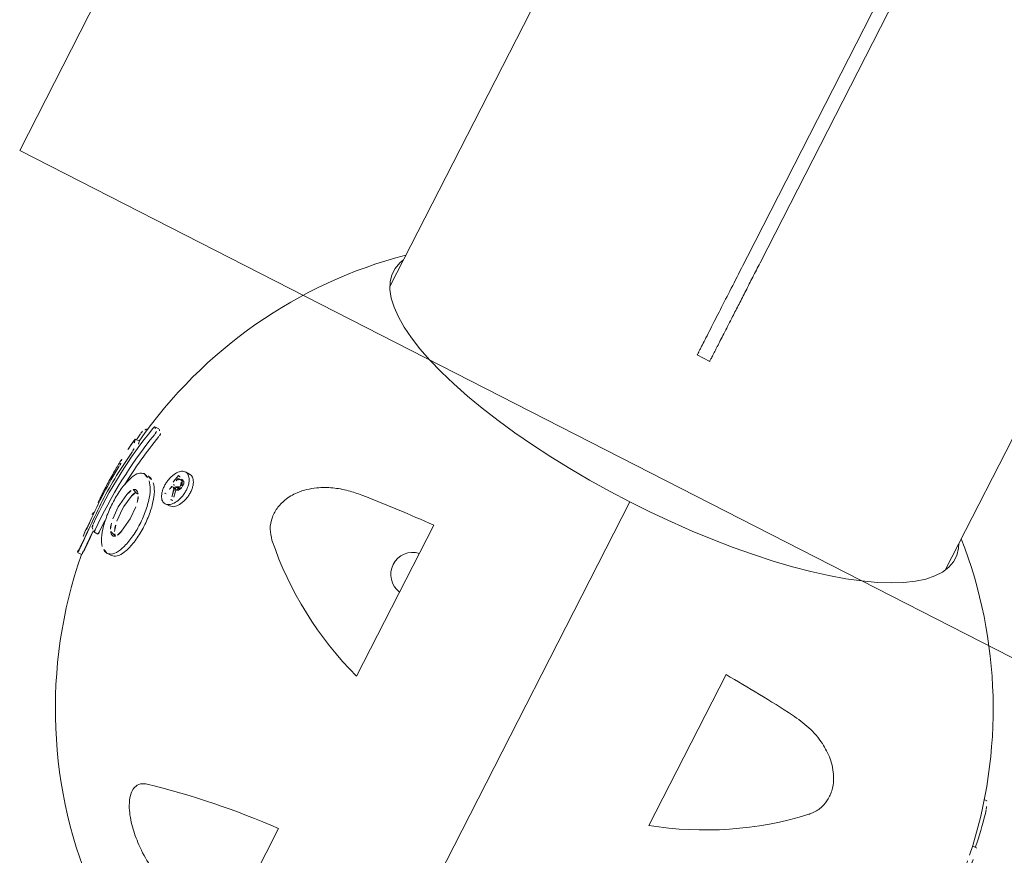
# Model space of a CAD drawing. Extents: x 5459245 to 5462690, y 5971016 to 5972523.
# Tile 92 of 136: x 5462451.795 to 5462452.005, y 5972211.534 to 5972211.712. Entities that reach past the tile are written whole.
import ezdxf

# ---------------------------------------------------------------- set-up
doc = ezdxf.new("R2010")
doc.units = 0
doc.layers.add('A_MAŁA ARCHITEKTURA', color=195, linetype='CONTINUOUS', lineweight=9)

# ---------------------------------------------------------------- blocks, each defined once
blk = doc.blocks.new('A$C43995eb0')
at = {"layer": 'A_MAŁA ARCHITEKTURA'}
for p in [(3596.64, 150), (3296.64, -150)]:
    blk.add_line(p, (3596.64, -150), dxfattribs=at)
at = {"layer": 'A_MAŁA ARCHITEKTURA', "linetype": 'Continuous'}
for p, q in [((3636.22, 99.36), (3636.22, 98.46)), ((3626.29, 96.75), (3626.29, 96.17)), ((3586.55, 66.5), (3513.1, 66.5)), ((3663.78, 35), (3627.63, 35)), ((3236.28, 1.5), (3546.15, 1.5)), ((3569.73, -1.5), (3569.73, 1.5)), ((3744.84, 0), (3604.16, 0)), ((3236.28, -1.5), (3546.15, -1.5)), ((3627.63, -35), (3663.78, -35)), ((3727.69, -35), (3700.3, -35)), ((3513.1, -66.5), (3586.55, -66.5)), ((3641.62, -86.33), (3641.62, -87.33)), ((3643.59, -87.08), (3643.59, -88.08)), ((3645.39, -87.8), (3645.68, -87.86)), ((3645.44, -87.42), (3645.44, -86.7)), ((3645.68, -87.51), (3645.68, -88.51)), ((3645.81, -87.51), (3645.81, -88.13)), ((3645.9, -87.95), (3645.81, -88.13)), ((3645.9, -87.51), (3645.9, -87.95)), ((3645.96, -87.52), (3646.26, -87.36)), ((3646.26, -87.36), (3646.98, -87.19)), ((3648.26, -86.98), (3648.26, -87.4)), ((3649.62, -88.07), (3649.62, -87.07)), ((3647.64, -88.87), (3647.64, -89.21)), ((3653.03, -93.37), (3655.86, -93.28)), ((3655.86, -93.28), (3656.48, -93.32)), ((3656.48, -93.32), (3659.07, -93.68)), ((3664.66, -94.22), (3664.66, -93.22)), ((3636.01, -96.52), (3636.01, -97.52)), ((3654.13, -95.65), (3651.54, -95.27)), ((3654.13, -96.65), (3651.54, -96.27)), ((3654.75, -95.68), (3654.13, -95.65)), ((3657.58, -95.56), (3654.75, -95.68)), ((3657.58, -96.56), (3654.75, -96.68)), ((3637.29, -98.65), (3637.29, -98.89)), ((3654.75, -96.68), (3654.13, -96.65)), ((3661.38, -97.84), (3658.64, -97.91)), ((3661.9, -98.92), (3661.9, -97.92)), ((3640.27, -99.76), (3638.75, -99.57)), ((3640.25, -99.05), (3640.25, -100.05)), ((3640.26, -99.05), (3640.4, -99.01)), ((3658.73, -101.02), (3658.73, -100.69)), ((3662.22, -100.6), (3660.68, -100.61)), ((3667.38, -100.02), (3667.38, -99.02)), ((3658.65, -100.87), (3658.33, -100.89))]:
    blk.add_line(p, q, dxfattribs=at)
at = {"layer": 'A_MAŁA ARCHITEKTURA', "linetype": 'Continuous', "flags": 128}
for points in [[(3580.15, 66.5), (3581.08, 66.9), (3582.59, 67.26), (3584.11, 67.26), (3585.63, 66.9), (3587.13, 66.18), (3588.61, 65.11), (3590.07, 63.7), (3591.49, 61.94), (3592.87, 59.85), (3594.19, 57.45), (3595.46, 54.73), (3596.66, 51.73), (3597.79, 48.45), (3598.85, 44.91), (3599.82, 41.13), (3600.71, 37.13), (3601.5, 32.94), (3602.19, 28.57), (3602.79, 24.04), (3603.28, 19.39), (3603.66, 14.63), (3603.94, 9.8), (3604.11, 4.91), (3604.16, 0), (3604.11, -4.91), (3603.94, -9.8), (3603.66, -14.63), (3603.28, -19.39), (3602.79, -24.04), (3602.19, -28.57), (3601.5, -32.94), (3600.71, -37.13), (3599.82, -41.13), (3598.85, -44.91), (3597.79, -48.45), (3596.66, -51.73), (3595.46, -54.73), (3594.19, -57.45), (3592.87, -59.85), (3591.49, -61.94), (3590.07, -63.7), (3588.61, -65.11), (3587.13, -66.18), (3585.63, -66.9), (3584.11, -67.26), (3582.59, -67.26), (3581.08, -66.9), (3580.15, -66.5)], [(3643.37, -87.38), (3643.54, -87.42), (3643.59, -87.43)], [(3666.91, -100.12), (3667.06, -100.1), (3667.25, -100.06)]]:
    blk.add_lwpolyline(points, dxfattribs=at)
at = {"layer": 'A_MAŁA ARCHITEKTURA', "linetype": 'Continuous'}
for centre, radius, start, end in [((3653.69, 0), 100, 98.8484, 138.3177), ((3647.26, 18.52), 81.33, 97.7753, 103.081), ((3641.2, 81.15), 18.88, 92.7495, 105.1049), ((3641.16, 80.51), 18.52, 92.6888, 98.8633), ((3635.9, 76.83), 22.13, 110.9095, 115.559), ((3592.64, 12.12), 74.72, 17.8329, 44.2772), ((3978.64, 16.87), 351.48, 174.3384, 177.0435), ((3978.64, -16.87), 351.48, 182.9565, 185.6616), ((3639, -34.21), 4.69, 189.6654, 350.3346), ((3592.64, -12.12), 74.72, 315.7228, 342.1671), ((3870.12, -24.9), 170.12, 183.4032, 193.3854), ((3653.69, 0), 100, 277.8653, 321.0556), ((3653.69, 0), 100, 221.6823, 262.2732), ((3581.76, -66.51), 64.96, 340.4053, 341.4459), ((3581.39, -66.24), 65.93, 340.6495, 341.3866), ((3662.02, -3.8), 86.28, 257.667, 258.7154), ((3583.42, -66.69), 65.43, 340.6141, 341.2776), ((3585.27, -67.17), 64.06, 340.5412, 340.9036), ((3635.23, -12.81), 75.3, 278.9777, 280.0758), ((3635.53, -12.81), 75.66, 278.846, 279.6802), ((3577.53, -64.18), 74.45, 341.8249, 342.1857), ((3661.92, -3.84), 86.56, 257.3492, 260.5014), ((3662.03, -3.85), 86.22, 259.0644, 260.4657), ((3589.71, -68.39), 61.55, 340.235, 340.5538), ((3630.05, -89.85), 8.93, 311.922, 318.3373), ((3657.43, -3.2), 94.72, 257.8388, 265.4888), ((3630.05, -90.85), 8.93, 311.922, 318.3373), ((3656.48, -4.28), 95.56, 257.9519, 272.3752), ((3657.42, -4.25), 94.67, 257.8368, 272.3976), ((3639.96, -95.25), 3.79, 276.6723, 295.2762), ((3641.21, -94.22), 6.1, 230.134, 238.3081), ((3639.89, -95.98), 4.06, 277.1804, 303.182), ((3653.69, -1), 100, 262.5515, 265.9048), ((3645.04, -97), 3.62, 276.3424, 288.9566), ((3654.95, -4.36), 96.41, 265.2449, 273.1036), ((3655.35, -92.98), 8.85, 311.2961, 317.7014), ((3653.69, -1), 100, 274.5954, 277.5935), ((3653.69, -1), 100, 269.3144, 272.6567), ((3653.24, -97.56), 3.44, 276.1829, 277.3654), ((3654.24, -4.37), 96.59, 270.1107, 272.3505), ((3658.28, -97.45), 3.44, 276.1895, 277.3733)]:
    blk.add_arc(centre, radius, start, end, dxfattribs=at)
for points, knots in [([(3636.28, 99.38), (3636.24, 99.37), (3636.21, 99.36), (3636.22, 99.36), (3636.22, 99.36)], [0, 0, 0, 0, 0.885202, 1, 1, 1, 1]), ([(3626.35, 96.79), (3626.32, 96.77), (3626.28, 96.76), (3626.29, 96.75), (3626.29, 96.75)], [0, 0, 0, 0, 0.881011, 1, 1, 1, 1]), ([(3628.85, 97.74), (3628.77, 97.72), (3628.61, 97.68), (3628.36, 97.61), (3628.13, 97.55), (3628.04, 97.51), (3628, 97.5)], [0, 0, 0, 0, 0.249732, 0.499623, 0.749453, 1, 1, 1, 1]), ([(3628.87, 51.55), (3629.09, 53), (3629.51, 55.91), (3631.09, 59.77), (3633.03, 62.55), (3634.89, 64.29), (3636.65, 65.48), (3638.83, 66.35), (3641.25, 66.59), (3643.59, 66.1), (3645.15, 65.21), (3645.93, 64.48), (3646.14, 64.28)], [0, 0, 0, 0, 0.174816, 0.349121, 0.487759, 0.558039, 0.628131, 0.711653, 0.795688, 0.870344, 0.964497, 1, 1, 1, 1]), ([(3546.15, 1.5), (3547.29, 1.5), (3549.54, 1.5), (3552.83, 1.5), (3556, 1.5), (3558.99, 1.5), (3561.5, 1.5), (3563.53, 1.5), (3565.12, 1.5), (3566.49, 1.5), (3567.73, 1.5), (3568.76, 1.5), (3569.51, 1.5), (3569.66, 1.5), (3569.73, 1.5)], [0, 0, 0, 0, 0.1082, 0.214201, 0.321935, 0.42881, 0.531037, 0.603062, 0.6712, 0.735901, 0.797689, 0.871148, 0.93892, 1, 1, 1, 1]), ([(3569.73, -1.5), (3569.66, -1.5), (3569.54, -1.5), (3569.03, -1.5), (3568.42, -1.5), (3567.47, -1.5), (3566.06, -1.5), (3564.08, -1.5), (3561.13, -1.5), (3557.03, -1.5), (3551.78, -1.5), (3548.03, -1.5), (3546.15, -1.5)], [0, 0, 0, 0, 0.06115, 0.105848, 0.152829, 0.202582, 0.28544, 0.373805, 0.468825, 0.641873, 0.820986, 1, 1, 1, 1]), ([(3646.14, -64.28), (3645.55, -64.79), (3644.34, -65.81), (3641.9, -66.55), (3639.42, -66.46), (3636.94, -65.67), (3634.84, -64.3), (3633.12, -62.58), (3631.58, -60.49), (3630.26, -57.83), (3629.29, -54.69), (3629.01, -52.56), (3628.87, -51.55)], [0, 0, 0, 0, 0.094019, 0.188841, 0.270931, 0.344624, 0.451218, 0.531644, 0.61223, 0.744947, 0.877933, 1, 1, 1, 1]), ([(3722, -51.55), (3721.31, -53), (3719.93, -55.91), (3717.23, -59.77), (3714.66, -62.55), (3712.57, -64.29), (3710.78, -65.48), (3708.84, -66.35), (3707.02, -66.59), (3705.6, -66.1), (3704.91, -65.21), (3704.69, -64.48), (3704.63, -64.28)], [0, 0, 0, 0, 0.174816, 0.349121, 0.487759, 0.558039, 0.628131, 0.711653, 0.795688, 0.870344, 0.964497, 1, 1, 1, 1]), ([(3646.7, -89.95), (3646.42, -89.96), (3645.87, -89.97), (3645.02, -89.86), (3644.22, -89.68), (3643.25, -89.33), (3642.3, -88.74), (3641.66, -87.92), (3641.55, -87.07), (3641.99, -86.28), (3642.83, -85.75), (3643.74, -85.48), (3644.52, -85.38), (3645.37, -85.37), (3646.21, -85.47), (3647.02, -85.67), (3647.98, -86.04), (3648.93, -86.64), (3649.58, -87.48), (3649.69, -88.32), (3649.33, -88.98), (3648.75, -89.41), (3648.18, -89.67), (3647.49, -89.87), (3646.96, -89.92), (3646.7, -89.95)], [0, 0, 0, 0, 0.031344, 0.062532, 0.093803, 0.125143, 0.18746, 0.250059, 0.312384, 0.374662, 0.436777, 0.468112, 0.499312, 0.530623, 0.561946, 0.593296, 0.62481, 0.687375, 0.749906, 0.812436, 0.874735, 0.906014, 0.937359, 0.968627, 1, 1, 1, 1]), ([(3641.68, -86.33), (3641.66, -86.24), (3641.59, -85.88), (3642.02, -85.28), (3642.82, -84.75), (3643.74, -84.48), (3644.52, -84.38), (3645.37, -84.37), (3646.21, -84.47), (3647.02, -84.67), (3647.98, -85.04), (3648.92, -85.64), (3649.55, -86.4), (3649.56, -86.87), (3649.56, -87.07)], [0, 0, 0, 0, 0.037858, 0.162186, 0.2863094, 0.3486187, 0.4112948, 0.4737238, 0.5364307, 0.5992649, 0.6620286, 0.7870348, 0.9119885, 1, 1, 1, 1]), ([(3643.35, -87.18), (3643.39, -87.08), (3643.46, -86.87), (3643.67, -86.63), (3643.99, -86.5), (3644.29, -86.46), (3644.62, -86.46), (3644.83, -86.5), (3644.93, -86.52)], [0, 0, 0, 0, 0.250604, 0.499509, 0.62436, 0.749471, 0.874588, 1, 1, 1, 1]), ([(3644.82, -86.88), (3644.75, -86.87), (3644.63, -86.85), (3644.43, -86.85), (3644.26, -86.88), (3644.08, -86.96), (3643.94, -87.1), (3643.89, -87.22), (3643.87, -87.28)], [0, 0, 0, 0, 0.1250053, 0.2496294, 0.3746117, 0.4999488, 0.7493428, 1, 1, 1, 1]), ([(3645.39, -87.69), (3645.41, -87.62), (3645.45, -87.47), (3645.44, -87.28), (3645.33, -87.13), (3645.2, -87.03), (3645.03, -86.94), (3644.89, -86.9), (3644.82, -86.88)], [0, 0, 0, 0, 0.250609, 0.497863, 0.622976, 0.748938, 0.87435, 1, 1, 1, 1]), ([(3644.93, -86.52), (3645.02, -86.54), (3645.21, -86.59), (3645.44, -86.69), (3645.64, -86.81), (3645.84, -86.99), (3645.97, -87.24), (3645.96, -87.43), (3645.96, -87.52)], [0, 0, 0, 0, 0.124959, 0.250384, 0.375597, 0.500572, 0.749726, 1, 1, 1, 1]), ([(3647.17, -87.57), (3646.92, -87.61), (3646.55, -87.67), (3646.09, -87.79), (3645.96, -87.9), (3645.9, -87.95)], [0, 0, 0, 0, 0.50164, 0.769801, 1, 1, 1, 1]), ([(3646.79, -92.37), (3647.25, -92.01), (3648.16, -91.28), (3650.71, -90.43), (3653.85, -89.92), (3657.25, -89.87), (3660.39, -90.29), (3662.83, -91.07), (3664.41, -92.12), (3664.58, -92.89), (3664.66, -93.28)], [0, 0, 0, 0, 0.124977, 0.249781, 0.374591, 0.499531, 0.624505, 0.749557, 0.874581, 1, 1, 1, 1]), ([(3645.95, -94.02), (3646, -93.75), (3646.09, -93.2), (3646.56, -92.65), (3646.79, -92.37)], [0, 0, 0, 0, 0.4998, 1, 1, 1, 1]), ([(3646.79, -93.37), (3647.25, -93.01), (3648.16, -92.28), (3650.71, -91.43), (3653.85, -90.92), (3657.25, -90.87), (3660.39, -91.29), (3662.83, -92.07), (3664.4, -93.12), (3664.58, -93.89), (3664.66, -94.28)], [0, 0, 0, 0, 0.125047, 0.249774, 0.37459, 0.499526, 0.624535, 0.74948, 0.874322, 1, 1, 1, 1]), ([(3645.95, -95.02), (3646, -94.75), (3646.09, -94.2), (3646.56, -93.65), (3646.79, -93.37)], [0, 0, 0, 0, 0.5, 1, 1, 1, 1]), ([(3650.01, -95.53), (3649.92, -95.39), (3649.76, -95.12), (3649.86, -94.69), (3650.19, -94.27), (3650.63, -94.02), (3650.85, -93.89)], [0, 0, 0, 0, 0.250882, 0.500254, 0.750417, 1, 1, 1, 1]), ([(3650.85, -93.89), (3651.15, -93.77), (3651.74, -93.53), (3652.6, -93.42), (3653.03, -93.37)], [0, 0, 0, 0, 0.500147, 1, 1, 1, 1]), ([(3659.07, -93.68), (3659.42, -93.77), (3660.13, -93.95), (3660.45, -94.24), (3660.6, -94.38)], [0, 0, 0, 0, 0.499852, 1, 1, 1, 1]), ([(3660.59, -94.37), (3660.53, -94.46), (3660.36, -94.69), (3659.99, -94.89), (3659.76, -95.01)], [0, 0, 0, 0, 0.38974, 1, 1, 1, 1]), ([(3660.6, -94.38), (3660.69, -94.52), (3660.85, -94.8), (3660.75, -95.23), (3660.42, -95.64), (3659.98, -95.89), (3659.76, -96.01)], [0, 0, 0, 0, 0.250886, 0.500258, 0.750421, 1, 1, 1, 1]), ([(3664.66, -94.28), (3664.62, -94.56), (3664.53, -95.12), (3664.05, -95.65), (3663.82, -95.91)], [0, 0, 0, 0, 0.5, 1, 1, 1, 1]), ([(3636.72, -95.79), (3636.75, -95.77), (3636.79, -95.75), (3636.89, -95.74), (3636.99, -95.74), (3637.1, -95.74), (3637.26, -95.75), (3637.39, -95.78), (3637.47, -95.79)], [0, 0, 0, 0, 0.249135, 0.374521, 0.499557, 0.624613, 0.750157, 1, 1, 1, 1]), ([(3663.82, -95.91), (3663.36, -96.25), (3662.44, -96.92), (3659.88, -97.68), (3656.75, -98.12), (3653.37, -98.16), (3650.24, -97.79), (3647.79, -97.07), (3646.21, -96.12), (3646.04, -95.39), (3645.95, -95.02)], [0, 0, 0, 0, 0.125016, 0.249824, 0.374684, 0.499623, 0.624623, 0.749538, 0.874347, 1, 1, 1, 1]), ([(3651.54, -95.27), (3651.19, -95.17), (3650.48, -94.97), (3650.17, -94.68), (3650.01, -94.53)], [0, 0, 0, 0, 0.499568, 1, 1, 1, 1]), ([(3651.54, -96.27), (3651.19, -96.17), (3650.48, -95.97), (3650.17, -95.68), (3650.01, -95.53)], [0, 0, 0, 0, 0.499568, 1, 1, 1, 1]), ([(3659.76, -95.01), (3659.47, -95.14), (3658.87, -95.38), (3658.01, -95.5), (3657.58, -95.56)], [0, 0, 0, 0, 0.500457, 1, 1, 1, 1]), ([(3659.76, -96.01), (3659.47, -96.14), (3658.87, -96.38), (3658.01, -96.5), (3657.58, -96.56)], [0, 0, 0, 0, 0.500457, 1, 1, 1, 1]), ([(3636.53, -97.74), (3636.45, -97.72), (3636.29, -97.68), (3636.11, -97.61), (3636, -97.55), (3636.01, -97.51), (3636.02, -97.5)], [0, 0, 0, 0, 0.249732, 0.499623, 0.749453, 1, 1, 1, 1]), ([(3636.72, -96.79), (3636.75, -96.77), (3636.79, -96.75), (3636.89, -96.74), (3636.99, -96.74), (3637.1, -96.74), (3637.26, -96.75), (3637.39, -96.78), (3637.47, -96.79)], [0, 0, 0, 0, 0.249137, 0.374523, 0.499561, 0.624866, 0.750155, 1, 1, 1, 1]), ([(3661.38, -97.84), (3661.42, -97.84), (3661.5, -97.83), (3661.65, -97.84), (3661.8, -97.85), (3661.91, -97.89), (3661.9, -97.92), (3661.89, -97.94)], [0, 0, 0, 0, 0.125404, 0.250614, 0.50014, 0.749775, 1, 1, 1, 1]), ([(3638, -99.41), (3638.03, -99.42), (3638.08, -99.44), (3638.26, -99.49), (3638.5, -99.53), (3638.67, -99.56), (3638.75, -99.57)], [0, 0, 0, 0, 0.249697, 0.499554, 0.749427, 1, 1, 1, 1]), ([(3640.73, -100.15), (3640.63, -100.14), (3640.33, -100.1), (3640.18, -100.05), (3640.33, -100.02), (3640.4, -100.01)], [0, 0, 0, 0, 0.202474, 0.60008, 1, 1, 1, 1]), ([(3642.12, -99.38), (3642.14, -99.37), (3642.19, -99.36), (3642.38, -99.35), (3642.61, -99.36), (3642.78, -99.38), (3642.86, -99.39)], [0, 0, 0, 0, 0.24974, 0.499545, 0.749445, 1, 1, 1, 1]), ([(3661.11, -100.14), (3659.1, -100.21), (3655.06, -100.35), (3648.96, -100.11), (3644.9, -99.63), (3642.86, -99.39)], [0, 0, 0, 0, 0.32968, 0.663009, 1, 1, 1, 1]), ([(3653.61, -100.98), (3653.45, -100.99), (3653.12, -101), (3651.93, -100.99), (3650.4, -100.94), (3648.74, -100.87), (3647.2, -100.79), (3646.01, -100.71), (3645.32, -100.64), (3645.4, -100.61), (3645.44, -100.59)], [0, 0, 0, 0, 0.1253634, 0.2500018, 0.3748697, 0.4997386, 0.624391, 0.7497293, 0.8748459, 1, 1, 1, 1]), ([(3646.21, -100.42), (3646.24, -100.42), (3646.28, -100.41), (3646.47, -100.41), (3646.7, -100.41), (3646.87, -100.43), (3646.96, -100.43)], [0, 0, 0, 0, 0.249727, 0.499548, 0.749433, 1, 1, 1, 1]), ([(3660.17, -100.62), (3660.49, -100.61), (3661.13, -100.58), (3661.86, -100.56), (3662.28, -100.56), (3662.24, -100.59), (3662.22, -100.6)], [0, 0, 0, 0, 0.250626, 0.499785, 0.749162, 1, 1, 1, 1]), ([(3661.18, -99.63), (3661.16, -99.65), (3661.11, -99.67), (3660.93, -99.71), (3660.69, -99.75), (3660.52, -99.76), (3660.44, -99.76)], [0, 0, 0, 0, 0.249767, 0.499596, 0.749427, 1, 1, 1, 1]), ([(3661.11, -100.14), (3662.08, -100.09), (3664.01, -99.99), (3666.16, -99.93), (3667.32, -99.94), (3667.25, -100), (3667.23, -100.02)], [0, 0, 0, 0, 0.282679, 0.565098, 0.846957, 1, 1, 1, 1]), ([(3661.38, -98.84), (3661.42, -98.84), (3661.5, -98.83), (3661.65, -98.84), (3661.8, -98.85), (3661.91, -98.89), (3661.9, -98.92), (3661.89, -98.94)], [0, 0, 0, 0, 0.125404, 0.250614, 0.50014, 0.749775, 1, 1, 1, 1]), ([(3661.72, -99.11), (3662.47, -99.07), (3664.19, -98.99), (3666.16, -98.93), (3667.32, -98.94), (3667.25, -99), (3667.23, -99.02)], [0, 0, 0, 0, 0.235459, 0.536382, 0.837156, 1, 1, 1, 1]), ([(3653.68, -100.97), (3653.71, -100.97), (3653.76, -100.96), (3653.94, -100.96), (3654.18, -100.96), (3654.35, -100.95), (3654.43, -100.95)], [0, 0, 0, 0, 0.249727, 0.499554, 0.749429, 1, 1, 1, 1]), ([(3658.21, -100.87), (3658.29, -100.87), (3658.45, -100.86), (3658.63, -100.86), (3658.73, -100.86), (3658.72, -100.86), (3658.72, -100.86)], [0, 0, 0, 0, 0.249729, 0.499554, 0.749429, 1, 1, 1, 1])]:
    blk.add_open_spline(points, degree=3, knots=knots, dxfattribs=at)

msp = doc.modelspace()

# ---------------------------------------------------------------- block references
at = {"layer": 'A_MAŁA ARCHITEKTURA', "xscale": 0.001, "yscale": 0.001, "zscale": 0.001, "rotation": 242.9301705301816}
msp.add_blockref('A$C43995eb0', (5462453.5658, 5972214.81866), dxfattribs=at)

doc.saveas('drawing.dxf')
